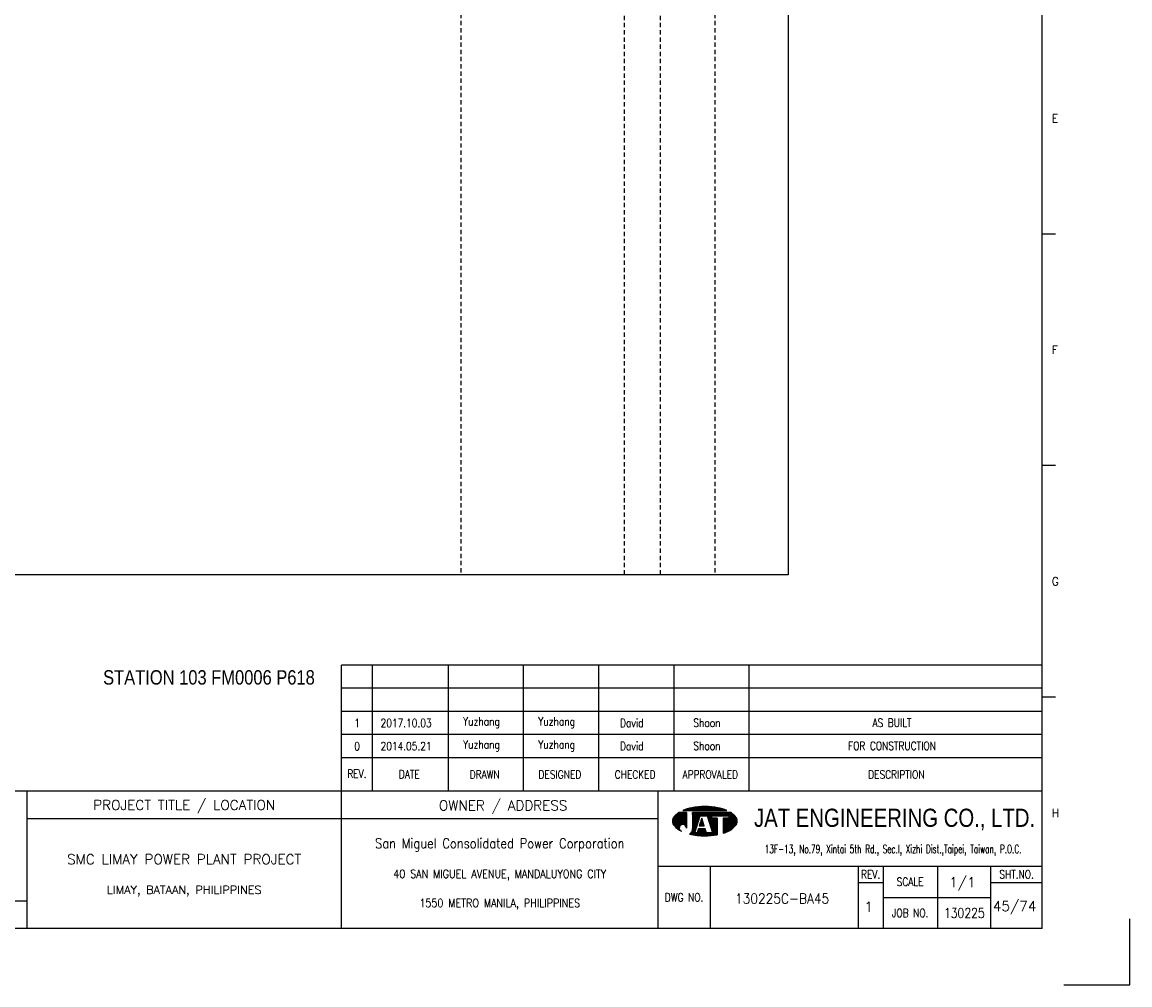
# Model space of a CAD drawing. Extents: x 1485 to 2451, y -128 to 555.
# Tile 3 of 4: x 2066 to 2451, y -128 to 207. Entities that reach past the tile are written whole.
import ezdxf
from ezdxf.enums import TextEntityAlignment as Align

# ---------------------------------------------------------------- set-up
doc = ezdxf.new("R2010")
doc.units = 0
doc.header["$MEASUREMENT"] = 0
doc.linetypes.add('HIDDEN', pattern=[4, 1.5, -1, 1.5])
doc.layers.get('0').update_dxf_attribs({"linetype": 'CONTINUOUS'})
doc.layers.get('DEFPOINTS').update_dxf_attribs({"linetype": 'CONTINUOUS'})
for name, color, linetype in [('B_DIM', 7, 'CONTINUOUS'), ('CON', 4, 'CONTINUOUS'), ('DCS', 7, 'CONTINUOUS'), ('HID', 2, 'HIDDEN'), ('T', 2, 'CONTINUOUS'), ('TEXT', 7, 'CONTINUOUS'), ('圖框CON', 4, 'CONTINUOUS'), ('框線', 6, 'CONTINUOUS')]:
    doc.layers.add(name, color=color, linetype=linetype)
doc.styles.add('AEH', font='simplex', dxfattribs={"width": 0.8, "bigfont": 'ae'})
doc.styles.add('DAYUKP', font='complex', dxfattribs={"bigfont": 'DAYUKP.SHX'})
doc.styles.add('E2', font='simplex.shx', dxfattribs={"height": 2})
doc.styles.add('E3', font='simplex.shx', dxfattribs={"height": 3})
doc.styles.add('ROMANS', font='romans', dxfattribs={"width": 0.8})
doc.styles.add('style3', font='ARIALN.TTF')
doc.styles.add('WMF-Arial0', font='arial.ttf')

# ---------------------------------------------------------------- blocks, each defined once
blk = doc.blocks.new('1880-TITLE_BLK')
at = {"layer": 'TEXT', "color": 2, "linetype": 'Continuous', "style": 'E3'}
for tag, p in [('SCALE', (790.95, 31.17)), ('DWG_NO', (736.41, 26.44)), ('REV', (762.59, 23.97)), ('SHT_NO', (806.74, 23.97))]:
    blk.add_attdef(tag, text='', height=3, dxfattribs=at).set_placement(p, align=Align.MIDDLE)
at = {"layer": 'TEXT', "linetype": 'Continuous', "style": 'E2', "width": 0.6}
for tag, p in [('REV_DATE', (418.65, 19.76)), ('APPR_DATE', (492.93, 19.76))]:
    blk.add_attdef(tag, text='', height=2, dxfattribs=at).set_placement(p, align=Align.MIDDLE_LEFT)
blk = doc.blocks.new('1')
at = {"layer": 'B_DIM'}
for p, q in [((2181.53, 118.11), (1938.08, 118.11)), ((1938.08, 74.29), (1938.08, 118.11)), ((1948.92, 74.29), (1948.92, 118.11)), ((1975.28, 74.29), (1975.28, 118.11)), ((2001.39, 74.29), (2001.39, 118.11)), ((2027.5, 74.29), (2027.5, 118.11)), ((2053.62, 74.29), (2053.62, 118.11)), ((2079.73, 74.29), (2079.73, 118.11)), ((2181.53, 110.07), (1938.08, 110.07)), ((1938.08, 77.93), (1938.08, 104.33)), ((2181.53, 102.03), (1938.08, 102.03)), ((2181.53, 93.99), (1938.08, 93.99)), ((2181.53, 85.95), (1938.08, 85.95))]:
    blk.add_line(p, q, dxfattribs=at)
at = {"layer": 'DEFPOINTS'}
blk.add_lwpolyline([(2189, 7.08), (2211.97, 7.08), (2211.97, 30.05)], dxfattribs=at)
at = {"layer": 'T', "color": 0, "lineweight": -3}
for p, q in [((2053.09, 63.82), (2056.14, 66.87)), ((2053.09, 64.04), (2055.92, 66.87)), ((2053.11, 63.62), (2056.36, 66.87)), ((2053.12, 64.29), (2055.7, 66.87)), ((2053.14, 63.43), (2056.58, 66.87)), ((2053.18, 63.25), (2056.8, 66.87)), ((2053.18, 64.57), (2055.47, 66.87)), ((2053.24, 63.08), (2057.03, 66.87)), ((2053.29, 64.91), (2055.25, 66.87)), ((2053.3, 62.92), (2057.25, 66.87)), ((2053.37, 62.77), (2057.47, 66.87)), ((2053.45, 62.63), (2057.69, 66.87)), ((2053.54, 62.5), (2057.91, 66.86)), ((2053.61, 65.45), (2054.47, 66.31)), ((2053.64, 62.37), (2057.91, 66.64)), ((2053.74, 62.25), (2057.91, 66.42)), ((2053.84, 62.14), (2057.91, 66.2)), ((2053.95, 62.02), (2057.91, 65.98)), ((2054.07, 61.91), (2057.91, 65.75)), ((2054.18, 61.8), (2057.91, 65.53)), ((2056.94, 67.67), (2057.09, 67.82)), ((2057.16, 67.67), (2057.44, 67.95)), ((2057.39, 67.67), (2057.78, 68.07)), ((2057.61, 67.67), (2058.11, 68.18)), ((2057.83, 67.67), (2058.43, 68.27)), ((2058.05, 67.67), (2058.73, 68.35)), ((2058.27, 67.67), (2059.03, 68.43)), ((2058.49, 67.67), (2059.32, 68.49)), ((2058.72, 67.67), (2059.6, 68.55)), ((2058.94, 67.67), (2059.87, 68.6)), ((2059.16, 67.67), (2060.14, 68.65)), ((2059.38, 67.67), (2060.41, 68.7)), ((2059.6, 67.67), (2060.67, 68.74)), ((2059.82, 67.67), (2060.93, 68.77)), ((2060.05, 67.67), (2061.18, 68.81)), ((2060.05, 63.24), (2063.68, 66.87)), ((2060.05, 63.46), (2063.46, 66.87)), ((2060.05, 63.68), (2063.23, 66.87)), ((2060.05, 63.9), (2063.01, 66.87)), ((2060.05, 64.13), (2062.79, 66.87)), ((2060.05, 64.35), (2062.57, 66.87)), ((2060.05, 64.57), (2062.35, 66.87)), ((2060.05, 64.79), (2062.13, 66.87)), ((2060.05, 65.01), (2061.9, 66.87)), ((2060.05, 65.23), (2061.68, 66.87)), ((2060.05, 65.46), (2061.46, 66.87)), ((2060.05, 66.12), (2060.79, 66.87)), ((2060.05, 66.34), (2060.57, 66.87)), ((2060.05, 66.56), (2060.35, 66.87)), ((2060.05, 66.79), (2060.13, 66.87)), ((2060.05, 65.68), (2061.24, 66.87)), ((2060.05, 65.9), (2061.02, 66.87)), ((2060.05, 63.02), (2062.67, 65.64)), ((2060.27, 67.67), (2061.44, 68.84)), ((2060.49, 67.67), (2061.69, 68.87)), ((2060.71, 67.67), (2061.93, 68.89)), ((2060.93, 67.67), (2062.18, 68.91)), ((2061.15, 67.67), (2062.42, 68.93)), ((2061.38, 67.67), (2062.66, 68.95)), ((2061.6, 67.67), (2062.89, 68.97)), ((2061.82, 67.67), (2063.13, 68.98)), ((2062.04, 67.67), (2063.36, 68.99)), ((2062.26, 67.67), (2063.59, 69)), ((2062.48, 67.67), (2063.82, 69)), ((2062.71, 67.67), (2064.04, 69.01)), ((2062.83, 65.8), (2063.9, 66.87)), ((2062.93, 67.67), (2064.27, 69.01)), ((2063.05, 65.8), (2064.12, 66.87)), ((2063.15, 67.67), (2064.49, 69.01)), ((2063.27, 65.8), (2064.34, 66.87)), ((2063.37, 67.67), (2064.71, 69.01)), ((2063.49, 65.8), (2064.56, 66.87)), ((2063.59, 67.67), (2064.92, 69)), ((2063.72, 65.8), (2064.79, 66.87)), ((2063.81, 67.67), (2065.14, 69)), ((2063.94, 65.8), (2065.01, 66.87)), ((2064.04, 67.67), (2065.35, 68.99)), ((2064.16, 65.8), (2065.23, 66.87)), ((2064.26, 67.67), (2065.56, 68.98)), ((2064.38, 65.8), (2065.45, 66.87)), ((2064.48, 67.67), (2065.78, 68.97)), ((2064.6, 65.8), (2065.67, 66.87)), ((2064.7, 67.67), (2065.98, 68.95)), ((2064.82, 65.8), (2065.89, 66.87)), ((2064.92, 67.67), (2066.19, 68.94)), ((2065.05, 65.8), (2066.12, 66.87)), ((2065.14, 67.67), (2066.4, 68.92)), ((2065.16, 65.69), (2066.34, 66.87)), ((2065.22, 65.53), (2066.56, 66.87)), ((2065.27, 65.36), (2066.78, 66.87)), ((2065.32, 65.19), (2067, 66.87)), ((2065.37, 67.67), (2066.6, 68.9)), ((2065.38, 65.02), (2067.22, 66.87)), ((2065.43, 64.85), (2067.45, 66.87)), ((2065.48, 64.69), (2067.67, 66.87)), ((2065.54, 64.52), (2066.74, 65.71)), ((2065.59, 67.67), (2066.8, 68.88)), ((2065.59, 64.35), (2066.74, 65.49)), ((2065.81, 67.67), (2067, 68.86)), ((2066.03, 67.67), (2067.2, 68.84)), ((2066.25, 67.67), (2067.4, 68.82)), ((2066.47, 67.67), (2067.6, 68.79)), ((2066.7, 67.67), (2067.79, 68.77)), ((2066.82, 65.8), (2067.89, 66.87)), ((2066.92, 67.67), (2067.98, 68.74)), ((2067.04, 65.8), (2068.11, 66.87)), ((2067.14, 67.67), (2068.18, 68.71)), ((2067.26, 65.8), (2068.33, 66.87)), ((2067.36, 67.67), (2068.37, 68.68)), ((2067.48, 65.8), (2068.55, 66.87)), ((2067.58, 67.67), (2068.56, 68.64)), ((2067.71, 65.8), (2068.78, 66.87)), ((2067.81, 67.67), (2068.75, 68.61)), ((2067.93, 65.8), (2069, 66.87)), ((2068.03, 67.67), (2068.93, 68.58)), ((2068.15, 65.8), (2069.22, 66.87)), ((2068.25, 67.67), (2069.12, 68.54)), ((2068.37, 65.8), (2069.44, 66.87)), ((2068.47, 67.67), (2069.3, 68.5)), ((2068.59, 65.8), (2069.66, 66.87)), ((2068.69, 67.67), (2069.48, 68.46)), ((2068.81, 65.8), (2069.88, 66.87)), ((2068.91, 67.67), (2069.66, 68.42)), ((2069.04, 65.8), (2070.11, 66.87)), ((2069.14, 67.67), (2069.84, 68.37)), ((2069.26, 65.8), (2070.33, 66.87)), ((2069.36, 67.67), (2070.01, 68.33)), ((2069.48, 65.8), (2070.55, 66.87)), ((2069.58, 67.67), (2070.19, 68.28)), ((2069.7, 65.8), (2070.77, 66.87)), ((2069.8, 67.67), (2070.36, 68.23)), ((2069.92, 65.8), (2070.99, 66.87)), ((2070.02, 67.67), (2070.53, 68.18)), ((2070.14, 65.8), (2071.21, 66.87)), ((2070.24, 67.67), (2070.7, 68.13)), ((2070.37, 65.8), (2071.44, 66.87)), ((2070.47, 67.67), (2070.87, 68.07)), ((2070.59, 65.8), (2071.66, 66.87)), ((2070.69, 67.67), (2071.03, 68.02)), ((2070.75, 63.08), (2074.07, 66.4)), ((2070.75, 62.86), (2074.19, 66.3)), ((2070.75, 62.63), (2074.31, 66.2)), ((2070.75, 62.41), (2074.43, 66.09)), ((2070.75, 62.19), (2074.54, 65.98)), ((2070.75, 61.97), (2074.66, 65.87)), ((2070.75, 61.75), (2074.77, 65.76)), ((2070.75, 61.53), (2074.87, 65.65)), ((2070.75, 61.3), (2074.98, 65.53)), ((2070.81, 65.8), (2071.88, 66.87)), ((2070.91, 67.67), (2071.2, 67.96)), ((2071.03, 65.8), (2072.1, 66.87)), ((2071.13, 67.67), (2071.36, 67.9)), ((2071.25, 65.8), (2072.32, 66.87)), ((2071.35, 67.67), (2071.52, 67.84)), ((2071.47, 65.8), (2072.54, 66.87)), ((2071.57, 67.67), (2071.68, 67.77)), ((2071.7, 65.8), (2072.77, 66.87)), ((2071.8, 67.67), (2071.83, 67.71)), ((2071.92, 65.8), (2072.99, 66.87)), ((2072.14, 65.8), (2073.21, 66.87)), ((2072.36, 65.8), (2073.43, 66.87)), ((2072.58, 65.8), (2073.57, 66.78)), ((2072.62, 65.62), (2073.7, 66.69)), ((2072.62, 65.39), (2073.83, 66.6)), ((2072.62, 65.17), (2073.95, 66.5)), ((2054.29, 61.7), (2057.91, 65.31)), ((2054.41, 61.59), (2057.91, 65.09)), ((2054.53, 61.49), (2057.91, 64.87)), ((2054.65, 61.39), (2057.91, 64.65)), ((2054.78, 61.29), (2055.59, 62.11)), ((2054.9, 61.2), (2055.48, 61.77)), ((2056.12, 62.63), (2057.91, 64.42)), ((2056.46, 62.75), (2057.91, 64.2)), ((2056.7, 62.77), (2057.91, 63.98)), ((2056.9, 62.75), (2057.91, 63.76)), ((2057.08, 62.71), (2057.91, 63.54)), ((2057.23, 62.64), (2057.91, 63.32)), ((2057.37, 62.56), (2057.91, 63.09)), ((2057.5, 62.46), (2057.91, 62.87)), ((2057.61, 62.35), (2057.91, 62.65)), ((2057.7, 62.23), (2057.91, 62.43)), ((2057.79, 62.09), (2057.91, 62.21)), ((2057.85, 61.93), (2057.91, 61.99)), ((2057.89, 61.75), (2057.91, 61.76)), ((2059.09, 59.4), (2061.43, 61.74)), ((2059.86, 60.39), (2061.54, 62.07)), ((2059.98, 60.73), (2061.64, 62.39)), ((2060.03, 61), (2061.74, 62.72)), ((2060.05, 62.8), (2062.57, 65.32)), ((2060.05, 62.57), (2062.47, 64.99)), ((2060.05, 62.35), (2062.36, 64.67)), ((2060.05, 62.13), (2062.26, 64.34)), ((2060.05, 61.91), (2062.16, 64.02)), ((2060.05, 61.69), (2062.05, 63.69)), ((2060.05, 61.46), (2061.95, 63.37)), ((2062.45, 62.32), (2063.71, 63.57)), ((2062.5, 62.58), (2063.65, 63.74)), ((2062.6, 62.91), (2063.6, 63.91)), ((2062.68, 62.32), (2063.76, 63.4)), ((2062.7, 63.23), (2063.55, 64.08)), ((2062.8, 63.56), (2063.49, 64.25)), ((2062.9, 62.32), (2063.81, 63.24)), ((2062.91, 63.88), (2063.44, 64.42)), ((2063.01, 64.2), (2063.39, 64.58)), ((2063.11, 64.53), (2063.33, 64.75)), ((2063.12, 62.32), (2063.87, 63.07)), ((2063.21, 64.85), (2063.28, 64.92)), ((2063.34, 62.32), (2063.92, 62.9)), ((2063.56, 62.32), (2063.97, 62.73)), ((2063.78, 62.32), (2064.03, 62.56)), ((2064.01, 62.32), (2064.08, 62.39)), ((2065.65, 64.18), (2066.74, 65.27)), ((2065.7, 64.01), (2066.74, 65.05)), ((2065.75, 63.84), (2066.9, 65)), ((2065.81, 63.68), (2067.12, 65)), ((2065.86, 63.51), (2067.35, 65)), ((2065.91, 63.34), (2067.57, 65)), ((2065.97, 63.17), (2067.79, 65)), ((2066.02, 63), (2068.01, 65)), ((2066.07, 62.84), (2068.23, 65)), ((2066.13, 62.67), (2068.46, 65)), ((2066.18, 62.5), (2068.61, 64.93)), ((2066.23, 62.33), (2068.61, 64.71)), ((2066.29, 62.16), (2068.61, 64.48)), ((2066.34, 61.99), (2068.61, 64.26)), ((2066.39, 61.83), (2068.61, 64.04)), ((2066.45, 61.66), (2068.61, 63.82)), ((2066.5, 61.49), (2068.61, 63.6)), ((2066.56, 61.32), (2068.61, 63.38)), ((2066.61, 61.15), (2068.61, 63.15)), ((2066.66, 60.99), (2068.61, 62.93)), ((2066.72, 60.82), (2068.61, 62.71)), ((2066.77, 60.65), (2068.61, 62.49)), ((2066.82, 60.48), (2068.61, 62.27)), ((2066.88, 60.31), (2068.61, 62.05)), ((2066.93, 60.14), (2068.61, 61.82)), ((2066.98, 59.98), (2068.61, 61.6)), ((2070.75, 61.08), (2075.08, 65.41)), ((2070.75, 60.86), (2075.17, 65.28)), ((2070.75, 60.64), (2075.25, 65.14)), ((2070.75, 63.96), (2071.78, 65)), ((2070.75, 63.74), (2072, 65)), ((2070.75, 63.52), (2072.22, 65)), ((2070.75, 63.3), (2072.45, 65)), ((2070.75, 64.41), (2071.34, 65)), ((2070.75, 64.19), (2071.56, 65)), ((2070.75, 64.85), (2070.89, 65)), ((2070.75, 64.63), (2071.12, 65)), ((2070.75, 60.42), (2075.33, 64.99)), ((2070.75, 60.2), (2075.39, 64.84)), ((2070.75, 59.97), (2075.45, 64.67)), ((2070.75, 59.75), (2075.5, 64.5)), ((2071.07, 59.85), (2075.53, 64.32)), ((2071.42, 59.97), (2075.56, 64.12)), ((2071.78, 60.12), (2075.57, 63.9)), ((2072.17, 60.28), (2075.55, 63.67)), ((2072.59, 60.48), (2075.51, 63.4)), ((2073.08, 60.75), (2075.42, 63.1)), ((2073.74, 61.19), (2075.24, 62.69)), ((2055.03, 61.11), (2055.46, 61.53)), ((2055.16, 61.01), (2055.47, 61.33)), ((2055.3, 60.93), (2055.52, 61.15)), ((2055.43, 60.84), (2055.59, 60.99)), ((2055.57, 60.76), (2055.67, 60.85)), ((2055.71, 60.67), (2055.76, 60.73)), ((2055.85, 60.59), (2055.88, 60.62)), ((2056, 60.52), (2056, 60.52)), ((2056.14, 60.44), (2056.14, 60.44)), ((2057.91, 61.54), (2057.91, 61.55)), ((2059.28, 59.36), (2061.33, 61.42)), ((2059.46, 59.32), (2061.23, 61.09)), ((2059.64, 59.29), (2061.12, 60.77)), ((2059.83, 59.25), (2061.02, 60.44)), ((2060.02, 59.22), (2060.92, 60.12)), ((2060.05, 61.24), (2060.05, 61.24)), ((2060.21, 59.19), (2060.93, 59.91)), ((2060.4, 59.16), (2061.15, 59.91)), ((2060.59, 59.13), (2061.38, 59.91)), ((2060.78, 59.1), (2061.6, 59.91)), ((2060.98, 59.07), (2063.16, 61.25)), ((2061.17, 59.04), (2063.38, 61.25)), ((2061.37, 59.02), (2063.6, 61.25)), ((2061.57, 59), (2063.82, 61.25)), ((2061.68, 59.99), (2062.94, 61.25)), ((2061.77, 58.97), (2064.04, 61.25)), ((2061.78, 60.32), (2062.71, 61.25)), ((2061.88, 60.64), (2062.49, 61.25)), ((2061.97, 58.95), (2064.27, 61.25)), ((2061.99, 60.96), (2062.27, 61.25)), ((2062.17, 58.94), (2064.45, 61.21)), ((2062.38, 58.92), (2064.51, 61.05)), ((2062.58, 58.9), (2064.56, 60.88)), ((2062.79, 58.89), (2064.61, 60.71)), ((2063, 58.88), (2064.67, 60.54)), ((2063.21, 58.87), (2064.72, 60.37)), ((2063.43, 58.86), (2064.77, 60.2)), ((2063.64, 58.85), (2064.82, 60.03)), ((2063.86, 58.85), (2064.92, 59.91)), ((2064.08, 58.84), (2065.15, 59.91)), ((2064.3, 58.84), (2065.37, 59.91)), ((2064.52, 58.84), (2065.59, 59.91)), ((2064.74, 58.85), (2065.81, 59.91)), ((2064.97, 58.85), (2066.03, 59.91)), ((2065.2, 58.86), (2066.25, 59.91)), ((2065.43, 58.87), (2066.48, 59.91)), ((2065.66, 58.88), (2066.7, 59.91)), ((2065.9, 58.89), (2066.92, 59.91)), ((2066.14, 58.91), (2068.61, 61.38)), ((2066.38, 58.93), (2068.61, 61.16)), ((2066.62, 58.95), (2068.61, 60.94)), ((2066.87, 58.97), (2068.61, 60.72)), ((2067.11, 59), (2068.61, 60.49)), ((2067.37, 59.03), (2068.61, 60.27)), ((2067.62, 59.06), (2068.61, 60.05)), ((2067.88, 59.1), (2068.61, 59.83)), ((2068.14, 59.14), (2068.61, 59.61)), ((2068.4, 59.18), (2068.61, 59.38))]:
    blk.add_line(p, q, dxfattribs=at)
at = {"layer": 'T', "lineweight": -3}
for p, q in [((2057.91, 66.87), (2055.21, 66.87)), ((2056.73, 67.67), (2071.93, 67.67)), ((2057.91, 66.87), (2057.91, 61.52)), ((2073.45, 66.87), (2060.05, 66.87)), ((2060.05, 66.33), (2060.05, 66.87)), ((2060.05, 66.87), (2060.05, 61.23)), ((2060.85, 59.91), (2062.72, 65.8)), ((2062.72, 65.8), (2065.13, 65.8)), ((2063.79, 65.8), (2065.13, 65.8)), ((2065.13, 65.8), (2067, 59.91)), ((2066.74, 65.8), (2072.62, 65.8)), ((2066.74, 65), (2066.74, 65.8)), ((2072.62, 65.8), (2072.62, 65)), ((2061.8, 63.05), (2060.05, 61.24)), ((2063.26, 65), (2062.41, 62.32)), ((2062.41, 62.32), (2064.1, 62.32)), ((2064.1, 62.32), (2063.26, 65)), ((2068.61, 65), (2066.74, 65)), ((2068.61, 65), (2068.61, 59.21)), ((2072.62, 65), (2070.75, 65)), ((2070.75, 65), (2070.75, 59.74)), ((2061.65, 59.91), (2060.85, 59.91)), ((2062.08, 61.25), (2061.65, 59.91)), ((2064.44, 61.25), (2062.08, 61.25)), ((2064.86, 59.91), (2064.44, 61.25)), ((2067, 59.91), (2064.86, 59.91))]:
    blk.add_line(p, q, dxfattribs=at)
for centre, major_axis, start_param, end_param in [((2055.58, 63.92), (1.76, 1.76), 1.614811, 2.356194), ((2059.72, 60.14), (-5.73, 5.73), 6.088179, 6.3272), ((2062.5, 54), (-10.49, 10.49), 5.683021, 5.897183), ((2064.33, 44.23), (-17.52, 17.52), 5.497787, 5.683021), ((2064.33, 44.23), (17.52, 17.52), 0.600164, 0.785398), ((2066.16, 54), (10.49, 10.49), 0.386002, 0.600164), ((2068.93, 60.14), (-5.73, 5.73), 4.668374, 4.907395), ((2073.07, 63.92), (-1.76, 1.76), 3.926991, 4.668374), ((2055.58, 63.92), (-1.76, 1.76), 0.785398, 1.526782), ((2059.72, 67.71), (5.73, 5.73), 3.097578, 3.478972), ((2056.68, 61.54), (-0.868, 0.868), 3.906164, 8.245601), ((2068.93, 67.71), (-5.73, 5.73), 2.781027, 3.185607), ((2073.07, 63.92), (1.76, 1.76), 4.756403, 5.497787), ((2057.88, 61.28), (1.53, 1.53), 4.470635, 5.546585), ((2064.33, 83.62), (17.52, 17.52), 3.710226, 3.926991), ((2064.33, 83.62), (17.52, 17.52), 3.926991, 4.100643), ((2066.16, 73.85), (-10.49, 10.49), 2.670765, 2.781027)]:
    blk.add_ellipse(centre, major_axis=major_axis, ratio=1, start_param=start_param, end_param=end_param, dxfattribs=at)
at = {"layer": '圖框CON'}
for p, q in [((2186.14, 267.8), (2181.53, 267.8)), ((2186.14, 187.4), (2181.53, 187.4)), ((2186.14, 107), (2181.53, 107)), ((2048.1, 48.3), (2181.53, 48.3)), ((2066.14, 48.3), (2066.14, 26.6)), ((2117.55, 48.3), (2117.55, 26.6)), ((2126.28, 48.3), (2126.28, 26.6)), ((2145.25, 26.6), (2145.25, 48.3)), ((2163.72, 26.6), (2163.72, 48.3)), ((2117.55, 42.62), (2126.28, 42.62)), ((2163.72, 42.62), (2181.53, 42.62)), ((2126.28, 37.45), (2163.72, 37.45))]:
    blk.add_line(p, q, dxfattribs=at)
for points in [[(1828.89, 26.6), (1828.89, 74.29)], [(1938.08, 26.6), (1938.08, 74.29)], [(2048.1, 26.6), (2048.1, 74.29)], [(2048.1, 64.75), (1828.89, 64.75)], [(1828.89, 36.15), (1802.67, 36.15), (1651.45, 36.15)]]:
    blk.add_lwpolyline(points, dxfattribs=at)
at = {"layer": '框線'}
for p, q in [((2181.53, 26.6), (2181.53, 669.81)), ((2181.53, 74.29), (1308.62, 74.29)), ((2181.53, 26.6), (1308.62, 26.6))]:
    blk.add_line(p, q, dxfattribs=at)
at = {"style": 'DAYUKP'}
for s, p in [('E', (2184.79, 307.99)), ('F', (2184.79, 227.59)), ('G', (2184.79, 147.19)), ('H', (2184.79, 66.79))]:
    blk.add_text(s, height=2.87, dxfattribs=at).set_placement(p, align=Align.MIDDLE_LEFT)
at = {"style": 'WMF-Arial0', "width": 0.8}
blk.add_text('JAT ENGINEERING CO., LTD.', height=6.3172, dxfattribs=at).set_placement((2130.24, 64.55), align=Align.MIDDLE)
at = {"color": 2, "ltscale": 500, "style": 'ROMANS', "width": 0.85}
blk.add_text('San Miguel Consolidated Power Corporation', height=3.4457, dxfattribs=at).set_placement((1993.09, 56.23), align=Align.MIDDLE_CENTER)
at = {"color": 2, "ltscale": 500, "style": 'ROMANS'}
for s, height, p in [('SMC LIMAY POWER PLANT PROJECT', 3.4457, (1883.48, 50.7)), ('LIMAY, BATAAN, PHILIPPINES', 2.8714, (1883.48, 40.08))]:
    blk.add_text(s, height=height, dxfattribs=at).set_placement(p, align=Align.MIDDLE_CENTER)
at = {"color": 4, "ltscale": 500, "style": 'ROMANS', "width": 0.85}
for s, p in [('40 SAN MIGUEL AVENUE, MANDALUYONG CITY', (1993.09, 45.61)), ('1550 METRO MANILA, PHILIPPINES', (1993.09, 35.51))]:
    blk.add_text(s, height=2.8714, dxfattribs=at).set_placement(p, align=Align.MIDDLE_CENTER)
at = {"layer": 'B_DIM', "style": 'AEH', "width": 0.8}
for s, height, p in [('REV.', 2.871, (1943.45, 80.37)), ('DATE', 2.871, (1961.68, 80.21)), ('DRAWN', 2.871, (1987.87, 80.12)), ('DESIGNED', 2.871, (2013.98, 80.12)), ('CHECKED', 2.871, (2040.1, 80.12)), ('APPROVALED', 2.871, (2066.21, 80.12)), ('DESCRIPTION', 2.8714, (2130.87, 80.12))]:
    blk.add_text(s, height=height, dxfattribs=at).set_placement(p, align=Align.MIDDLE)
at = {"layer": 'HID', "ltscale": 500, "style": 'ROMANS'}
for s, p in [('PROJECT TITLE / LOCATION', (1883.48, 69.28)), ('OWNER / ADDRESS', (1994.25, 69.12))]:
    blk.add_text(s, height=3.4457, dxfattribs=at).set_placement(p, align=Align.MIDDLE)
at = {"layer": 'HID', "color": 7, "style": 'ROMANS', "width": 0.8}
for s, p in [('REV.', (2121.92, 45.46)), ('SHT.NO.', (2172.62, 45.46)), ('SCALE', (2135.64, 42.87)), ('DWG NO.', (2057.12, 37.45)), ('JOB NO.', (2135.64, 32.03))]:
    blk.add_text(s, height=2.871, dxfattribs=at).set_placement(p, align=Align.MIDDLE)
at = {"layer": 'T', "color": 2, "ltscale": 500, "style": 'ROMANS', "width": 0.65}
blk.add_text('13F-13, No.79, Xintai 5th Rd., Sec.I, Xizhi Dist.,Taipei, Taiwan, P.O.C.', height=2.8714, dxfattribs=at).set_placement((2129.74, 52.81), align=Align.CENTER)

msp = doc.modelspace()

# ---------------------------------------------------------------- linework, layer by layer
at = {"layer": 'CON'}
msp.add_lwpolyline([(1618.12, 514.61), (2332.12, 514.61), (2332.12, 14.8), (1618.12, 14.8)], close=True, dxfattribs=at)
at = {"layer": 'HID'}
for p, q in [((2218.37, 514.61), (2218.37, 14.8)), ((2275.07, 513.91), (2275.07, 14.8)), ((2287.67, 513.91), (2287.67, 14.8)), ((2306.57, 514.61), (2306.57, 14.8))]:
    msp.add_line(p, q, dxfattribs=at)

# ---------------------------------------------------------------- block references
msp.add_blockref('1', (238.81, -134.69))
at = {"layer": 'TEXT', "color": 0}
ref = msp.add_blockref('1880-TITLE_BLK', (1484.16, -128.03), dxfattribs=dict(at, xscale=1.148576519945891, yscale=1.148576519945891, zscale=1.148576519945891))
ref.add_attrib('DWG_NO', '130225C-BA45', dxfattribs={"color": 2, "linetype": 'Continuous', "height": 3.4457, "style": 'E3', "width": 0.9}).set_placement((2329.98, -97.66), align=Align.MIDDLE)
ref.add_attrib('REV', '1', dxfattribs={"color": 2, "linetype": 'Continuous', "height": 3.45, "style": 'E3'}).set_placement((2360.05, -100.5), align=Align.MIDDLE)
ref.add_attrib('SCALE', '1/1', dxfattribs={"color": 2, "linetype": 'Continuous', "height": 3.446, "style": 'E3'}).set_placement((2392.62, -92.23), align=Align.MIDDLE)
ref.add_attrib('SHT_NO', '45/74', dxfattribs={"color": 2, "linetype": 'Continuous', "height": 3.446, "style": 'E3'}).set_placement((2410.76, -100.5), align=Align.MIDDLE)

# ---------------------------------------------------------------- texts
at = {"layer": 'DCS', "linetype": 'ByBlock', "style": 'style3'}
msp.add_text('STATION 103 FM0006 P618', height=5, dxfattribs=at).set_placement((2094.11, -23.34))
at = {"layer": 'T', "style": 'AEH', "width": 0.8}
for s, height, p in [('Yuzhang', 2.871, (2225.55, -36.6)), ('Yuzhang', 2.871, (2251.66, -36.6)), ('David', 2.871, (2277.77, -36.6)), ('Shoon', 2.871, (2303.88, -36.6)), ('1', 2.87, (2182.34, -36.72)), ('2017.10.03', 2.871, (2199.35, -36.68)), ('AS BUILT', 2.871, (2368.16, -36.6)), ('0', 2.87, (2182.34, -44.76)), ('2014.05.21', 2.871, (2199.35, -44.72)), ('Yuzhang', 2.871, (2225.55, -44.64)), ('Yuzhang', 2.871, (2251.66, -44.64)), ('David', 2.871, (2277.77, -44.64)), ('Shoon', 2.871, (2303.88, -44.64)), ('FOR CONSTRUCTION', 2.8714, (2368.16, -44.64))]:
    msp.add_text(s, height=height, dxfattribs=at).set_placement(p, align=Align.MIDDLE)
at = {"layer": 'TEXT', "color": 2, "style": 'E3', "width": 0.8}
msp.add_text('130225', height=3.446, dxfattribs=at).set_placement((2393.29, -102.66), align=Align.MIDDLE_CENTER)

doc.saveas('drawing.dxf')
